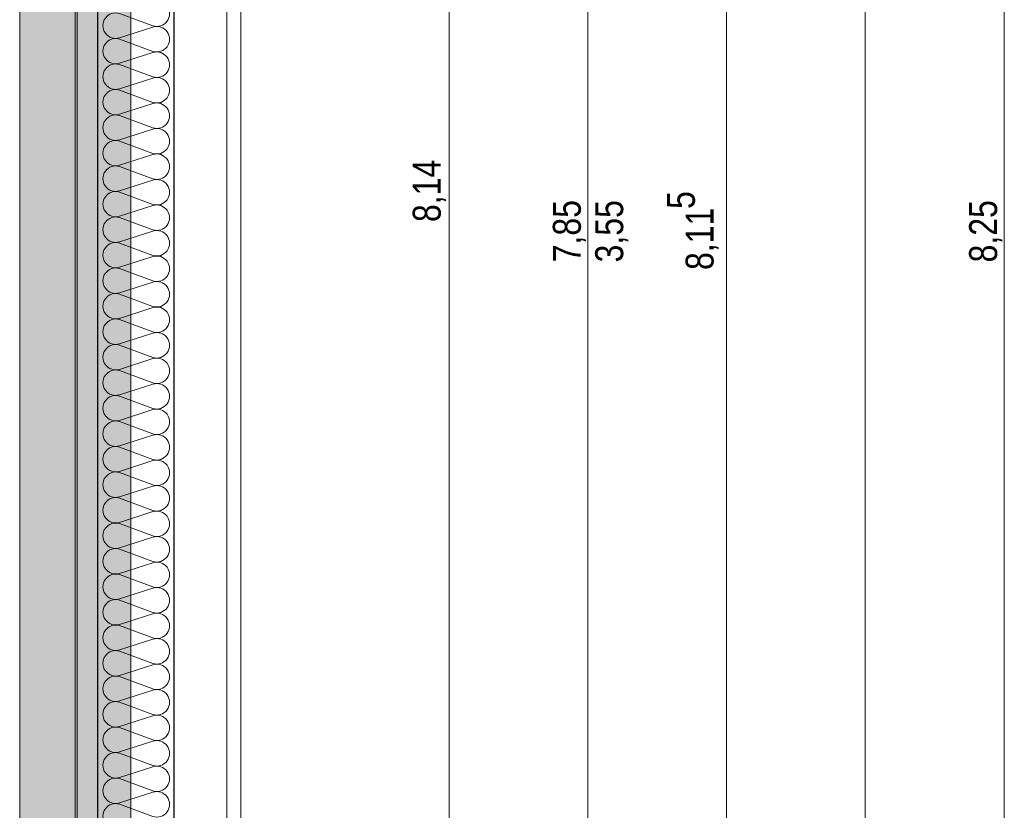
# Model space of a CAD drawing. Extents: x -620 to 3480, y 62 to 1107.
# Tile 36 of 244: x -4 to 67, y 252 to 309. Entities that reach past the tile are written whole.
import ezdxf
from ezdxf.lldxf.tags import DXFTag

# ---------------------------------------------------------------- set-up
doc = ezdxf.new("R2010")
doc.units = 0
doc.layers.get('0').update_dxf_attribs({"lineweight": 35})
for name, color, linetype, lineweight, true_color in [('30 -33 Aussenwände- 7 Fassade_ Elemente', 7, 'Continuous', 9, 0x00aacc), ('30 -35 Decken- 1 Konstruktion-Träger- Stahlbeton', 7, 'grob-A06G9GKW8I', 13, 0x33aa00), ('70 -76 Bemaßung- 2 Allgemein', 9, 'Continuous', 5, 0x808080)]:
    doc.layers.add(name, color=color, linetype=linetype, lineweight=lineweight, true_color=true_color)
doc.layers.add('70 -71 Achsen- 1 Gebäudeachsen', color=7, linetype='STRICHPUNKT2-A06G9GKV8I', lineweight=18)
doc.layers.add('iwb_Schraffur_Unterzug', color=7, linetype='Continuous', lineweight=5, true_color=0xffffcc, plot=False)
doc.styles.get("Standard").update_dxf_attribs({"font": 'ARIALN.TTF'})
tags = doc.linetypes.add('grob-A06G9GKW8I', pattern=[14, 3, -8, 3]).pattern_tags.tags
tags[8:9] = [DXFTag(74, 4), DXFTag(75, 0), DXFTag(340, '0'), DXFTag(46, 0.0), DXFTag(50, 0.0), DXFTag(44, 0.0), DXFTag(45, 0.0)]
tags[6:7] = [DXFTag(74, 4), DXFTag(75, 0), DXFTag(340, '0'), DXFTag(46, 0.0), DXFTag(50, 0.0), DXFTag(44, 0.0), DXFTag(45, 0.0)]
tags[4:5] = [DXFTag(74, 4), DXFTag(75, 0), DXFTag(340, '0'), DXFTag(46, 0.0), DXFTag(50, 0.0), DXFTag(44, 0.0), DXFTag(45, 0.0)]
tags = doc.linetypes.add('STRICHPUNKT2-A06G9GKV8I', pattern=[12.7, 6.35, -3.175, 0, -3.175]).pattern_tags.tags
tags[10:11] = [DXFTag(74, 4), DXFTag(75, 0), DXFTag(340, '0'), DXFTag(46, 0.0), DXFTag(50, 0.0), DXFTag(44, 0.0), DXFTag(45, 0.0)]
tags[8:9] = [DXFTag(74, 4), DXFTag(75, 0), DXFTag(340, '0'), DXFTag(46, 0.0), DXFTag(50, 0.0), DXFTag(44, 0.0), DXFTag(45, 0.0)]
tags[6:7] = [DXFTag(74, 4), DXFTag(75, 0), DXFTag(340, '0'), DXFTag(46, 0.0), DXFTag(50, 0.0), DXFTag(44, 0.0), DXFTag(45, 0.0)]
tags[4:5] = [DXFTag(74, 4), DXFTag(75, 0), DXFTag(340, '0'), DXFTag(46, 0.0), DXFTag(50, 0.0), DXFTag(44, 0.0), DXFTag(45, 0.0)]

# ---------------------------------------------------------------- blocks, each defined once
blk = doc.blocks.new('Referenz-A06G9GKX8I')
at = {"layer": '30 -33 Aussenwände- 7 Fassade_ Elemente', "color": 0, "linetype": 'Continuous', "lineweight": -2, "ltscale": 0.25}
for p, q in [((7.587, 375.957), (7.587, 210.957)), ((2.127, 215.457), (2.127, 371.457))]:
    blk.add_line(p, q, dxfattribs=at)
at = {"layer": '30 -33 Aussenwände- 7 Fassade_ Elemente', "color": 0, "linetype": 'Continuous', "ltscale": 0.13}
for p, q in [((12.427, 212.357), (12.427, 374.657)), ((0.627, 371.457), (0.627, 215.457)), ((7.587, 215.957), (7.587, 370.957)), ((11.427, 370.957), (11.427, 215.957)), ((3.687, 309.248), (6.087, 308.361)), ((6.087, 308.271), (3.687, 307.499)), ((3.687, 307.409), (6.087, 306.522)), ((6.087, 306.432), (3.687, 305.661)), ((3.687, 305.571), (6.087, 304.684)), ((6.087, 304.594), (3.687, 303.822)), ((3.687, 303.732), (6.087, 302.845)), ((6.087, 302.755), (3.687, 301.984)), ((3.687, 301.894), (6.087, 301.006)), ((6.087, 300.916), (3.687, 300.145)), ((3.687, 300.055), (6.087, 299.168)), ((6.087, 299.078), (3.687, 298.307)), ((3.687, 298.217), (6.087, 297.329)), ((6.087, 297.239), (3.687, 296.468)), ((3.687, 296.378), (6.087, 295.491)), ((6.087, 295.401), (3.687, 294.63)), ((3.687, 294.54), (6.087, 293.652)), ((6.087, 293.562), (3.687, 292.791)), ((3.687, 292.701), (6.087, 291.814)), ((6.087, 291.724), (3.687, 290.952)), ((3.687, 290.862), (6.087, 289.975)), ((6.087, 289.885), (3.687, 289.114)), ((3.687, 289.024), (6.087, 288.137)), ((6.087, 288.047), (3.687, 287.275)), ((3.687, 287.185), (6.087, 286.298)), ((6.087, 286.208), (3.687, 285.437)), ((3.687, 285.347), (6.087, 284.46)), ((6.087, 284.37), (3.687, 283.598)), ((3.687, 283.508), (6.087, 282.621)), ((6.087, 282.531), (3.687, 281.76)), ((3.687, 281.67), (6.087, 280.783)), ((6.087, 280.693), (3.687, 279.921)), ((3.687, 279.831), (6.087, 278.944)), ((6.087, 278.854), (3.687, 278.083)), ((3.687, 277.993), (6.087, 277.106)), ((6.087, 277.016), (3.687, 276.244)), ((3.687, 276.154), (6.087, 275.267)), ((6.087, 275.177), (3.687, 274.406)), ((3.687, 274.316), (6.087, 273.429)), ((6.087, 273.339), (3.687, 272.567)), ((3.687, 272.477), (6.087, 271.59)), ((6.087, 271.5), (3.687, 270.729)), ((3.687, 270.639), (6.087, 269.751)), ((6.087, 269.661), (3.687, 268.89)), ((3.687, 268.8), (6.087, 267.913)), ((6.087, 267.823), (3.687, 267.052)), ((3.687, 266.962), (6.087, 266.074)), ((6.087, 265.984), (3.687, 265.213)), ((3.687, 265.123), (6.087, 264.236)), ((6.087, 264.146), (3.687, 263.375)), ((3.687, 263.285), (6.087, 262.397)), ((6.087, 262.307), (3.687, 261.536)), ((3.687, 261.446), (6.087, 260.559)), ((6.087, 260.469), (3.687, 259.698)), ((3.687, 259.608), (6.087, 258.72)), ((6.087, 258.63), (3.687, 257.859)), ((3.687, 257.769), (6.087, 256.882)), ((6.087, 256.792), (3.687, 256.02)), ((3.687, 255.93), (6.087, 255.043)), ((6.087, 254.953), (3.687, 254.182)), ((3.687, 254.092), (6.087, 253.205)), ((6.087, 253.115), (3.687, 252.343)), ((3.687, 252.253), (6.087, 251.366))]:
    blk.add_line(p, q, dxfattribs=at)
for centre, major_axis, end_param in [((6.368, 309.235), (-0.282, -0.874), 3.764652), ((3.405, 308.374), (0.282, 0.874), 3.765224), ((6.368, 307.396), (-0.282, -0.874), 3.764652), ((3.405, 306.535), (0.282, 0.874), 3.765224), ((6.368, 305.558), (-0.282, -0.874), 3.764652), ((3.405, 304.696), (0.282, 0.874), 3.765224), ((6.368, 303.719), (-0.282, -0.874), 3.764652), ((3.405, 302.858), (0.282, 0.874), 3.765224), ((6.368, 301.881), (-0.282, -0.874), 3.764652), ((3.405, 301.019), (0.282, 0.874), 3.765224), ((6.368, 300.042), (-0.282, -0.874), 3.764652), ((3.405, 299.181), (0.282, 0.874), 3.765224), ((6.368, 298.204), (-0.282, -0.874), 3.764652), ((3.405, 297.342), (0.282, 0.874), 3.765224), ((6.368, 296.365), (-0.282, -0.874), 3.764652), ((3.405, 295.504), (0.282, 0.874), 3.765224), ((6.368, 294.527), (-0.282, -0.874), 3.764652), ((3.405, 293.665), (0.282, 0.874), 3.765224), ((6.368, 292.688), (-0.282, -0.874), 3.764652), ((3.405, 291.827), (0.282, 0.874), 3.765224), ((6.368, 290.85), (-0.282, -0.874), 3.764652), ((3.405, 289.988), (0.282, 0.874), 3.765224), ((6.368, 289.011), (-0.282, -0.874), 3.764652), ((3.405, 288.15), (0.282, 0.874), 3.765224), ((6.368, 287.172), (-0.282, -0.874), 3.764652), ((3.405, 286.311), (0.282, 0.874), 3.765224), ((6.368, 285.334), (-0.282, -0.874), 3.764652), ((3.405, 284.473), (0.282, 0.874), 3.765224), ((6.368, 283.495), (-0.282, -0.874), 3.764652), ((3.405, 282.634), (0.282, 0.874), 3.765224), ((6.368, 281.657), (-0.282, -0.874), 3.764652), ((3.405, 280.796), (0.282, 0.874), 3.765224), ((6.368, 279.818), (-0.282, -0.874), 3.764652), ((3.405, 278.957), (0.282, 0.874), 3.765224), ((6.368, 277.98), (-0.282, -0.874), 3.764652), ((3.405, 277.119), (0.282, 0.874), 3.765224), ((6.368, 276.141), (-0.282, -0.874), 3.764652), ((3.405, 275.28), (0.282, 0.874), 3.765224), ((6.368, 274.303), (-0.282, -0.874), 3.764652), ((3.405, 273.441), (0.282, 0.874), 3.765224), ((6.368, 272.464), (-0.282, -0.874), 3.764652), ((3.405, 271.603), (0.282, 0.874), 3.765224), ((6.368, 270.626), (-0.282, -0.874), 3.764652), ((3.405, 269.764), (0.282, 0.874), 3.765224), ((6.368, 268.787), (-0.282, -0.874), 3.764652), ((3.405, 267.926), (0.282, 0.874), 3.765224), ((6.368, 266.949), (-0.282, -0.874), 3.764652), ((3.405, 266.087), (0.282, 0.874), 3.765224), ((6.368, 265.11), (-0.282, -0.874), 3.764652), ((3.405, 264.249), (0.282, 0.874), 3.765224), ((6.368, 263.272), (-0.282, -0.874), 3.764652), ((3.405, 262.41), (0.282, 0.874), 3.765224), ((6.368, 261.433), (-0.282, -0.874), 3.764652), ((3.405, 260.572), (0.282, 0.874), 3.765224), ((6.368, 259.595), (-0.282, -0.874), 3.764652), ((3.405, 258.733), (0.282, 0.874), 3.765224), ((6.368, 257.756), (-0.282, -0.874), 3.764652), ((3.405, 256.895), (0.282, 0.874), 3.765224), ((6.368, 255.918), (-0.282, -0.874), 3.764652), ((3.405, 255.056), (0.282, 0.874), 3.765224), ((6.368, 254.079), (-0.282, -0.874), 3.764652), ((3.405, 253.218), (0.282, 0.874), 3.765224), ((6.368, 252.24), (-0.282, -0.874), 3.764652), ((3.405, 251.379), (0.282, 0.874), 3.765224)]:
    blk.add_ellipse(centre, major_axis=major_axis, ratio=1, start_param=0, end_param=end_param, dxfattribs=at)
at = {"layer": '30 -35 Decken- 1 Konstruktion-Träger- Stahlbeton', "color": 0}
for p, q in [((-3.513, 596.957), (-3.513, 214.957)), ((4.487, 596.957), (4.487, 214.957))]:
    blk.add_line(p, q, dxfattribs=at)
at = {"layer": '70 -71 Achsen- 1 Gebäudeachsen', "color": 0, "linetype": 'STRICHPUNKT2-A06G9GKV8I', "ltscale": 0.18}
blk.add_line((0.487, 1075.897), (0.487, 76.457), dxfattribs=at)
at = {"layer": '70 -76 Bemaßung- 2 Allgemein', "color": 0, "linetype": 'Continuous', "ltscale": 0.13}
for p, q in [((57.427, 212.018), (57.427, 989.897)), ((27.427, 216.018), (27.427, 376.697)), ((67.427, 212.018), (67.427, 374.897)), ((47.427, 213.418), (47.427, 373.597)), ((37.427, 216.018), (37.427, 370.897))]:
    blk.add_line(p, q, dxfattribs=at)
at = {"layer": '70 -76 Bemaßung- 2 Allgemein', "color": 0, "linetype": 'Continuous', "ltscale": 0.13, "char_height": 2.01377, "attachment_point": 1, "rotation": 90}
for s, insert in [('{\\fArial Narrow;8,14}', (24.811, 294.217)), ('{\\fArial Narrow;7,85}', (34.911, 291.313)), ('{\\fArial Narrow;3,55}', (37.964, 291.306)), ('{\\fArial Narrow;5}', (43.134, 295.159)), ('{\\fArial Narrow;8,11}', (44.477, 290.761)), ('{\\fArial Narrow;8,25}', (64.911, 291.306))]:
    blk.add_mtext(s, dxfattribs=dict(at, insert=insert))
blk = doc.blocks.new('Referenz-A06G9GKZ8I')
at = {"layer": 'iwb_Schraffur_Unterzug', "linetype": 'Continuous', "ltscale": 0.13}
blk.add_solid([(-3.513, 214.957), (-3.513, 986.957), (4.487, 214.957), (4.487, 986.957)], dxfattribs=at)

msp = doc.modelspace()

# ---------------------------------------------------------------- block references
at = {"color": 8, "lineweight": 25, "ltscale": 0.25, "true_color": 0x808080}
for name in ['Referenz-A06G9GKX8I', 'Referenz-A06G9GKZ8I']:
    msp.add_blockref(name, (0, 0), dxfattribs=at)

doc.saveas('drawing.dxf')
